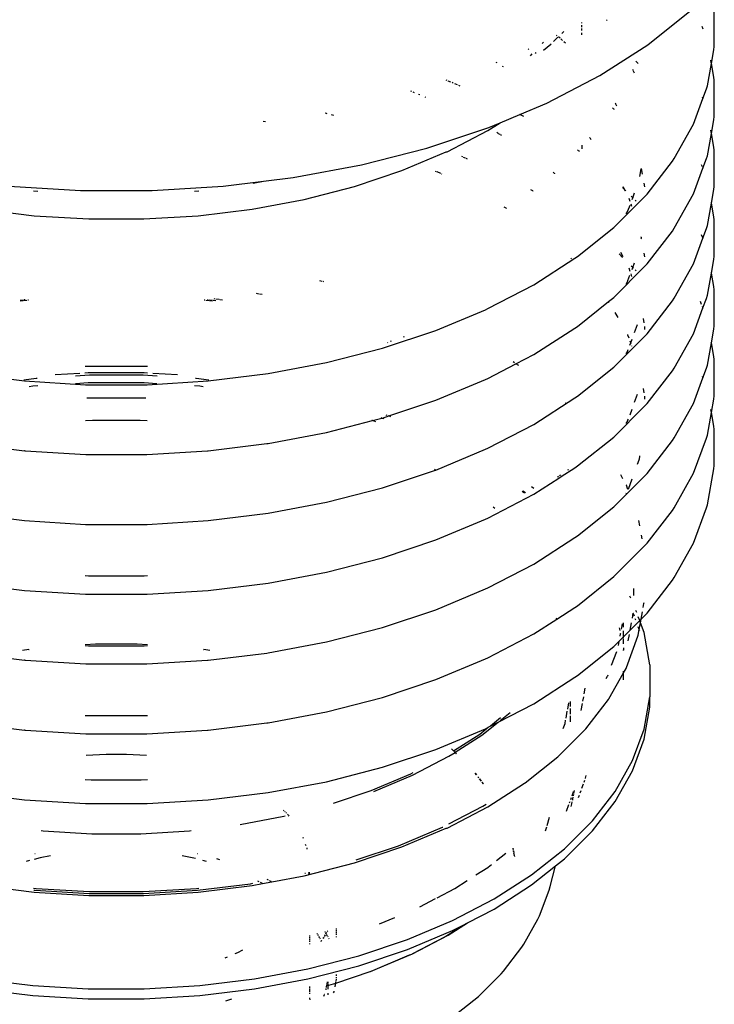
# Model space of a CAD drawing. Extents: x -18027 to -11651, y 1687 to 5059.
# Tile 115 of 170: x -13838 to -13821, y 2956 to 2979. Entities that reach past the tile are written whole.
import ezdxf

# ---------------------------------------------------------------- set-up
doc = ezdxf.new("R2010")
doc.units = 0
doc.header["$MEASUREMENT"] = 0
doc.layers.get('0').update_dxf_attribs({"linetype": 'CONTINUOUS'})
doc.layers.add('TANK', color=2, linetype='CONTINUOUS')

# ---------------------------------------------------------------- blocks, each defined once
blk = doc.blocks.new('12-14 TANKS')
for p, q in [((-133.523, 58.18), (-133.53, 58.189)), ((-133.047, 57.896), (-132.555, 58.287)), ((-132.268, 57.874), (-132.268, 58.297)), ((-133.823, 58.158), (-133.823, 58.148)), ((-133.823, 58.126), (-133.823, 58.101)), ((-133.823, 58.088), (-133.823, 58.062)), ((-132.4, 58.079), (-132.411, 58.11)), ((-134.149, 57.932), (-134.098, 57.983)), ((-134.107, 58), (-134.115, 58.006)), ((-134.072, 57.972), (-134.09, 57.987)), ((-134.06, 57.962), (-134.062, 57.964)), ((-134.044, 57.947), (-134.06, 57.962)), ((-134.051, 58.029), (-134.03, 58.05)), ((-133.822, 58.036), (-133.822, 58.011)), ((-134.436, 57.842), (-134.446, 57.847)), ((-134.281, 57.91), (-134.268, 57.927)), ((-134.267, 57.831), (-134.179, 57.901)), ((-134.179, 57.901), (-134.175, 57.905)), ((-134.01, 57.913), (-134.027, 57.93)), ((-133.607, 57.537), (-133.047, 57.896)), ((-132.273, 57.836), (-132.268, 57.874)), ((-134.419, 57.768), (-134.397, 57.789)), ((-134.353, 57.795), (-134.364, 57.803)), ((-132.302, 57.677), (-132.273, 57.836)), ((-134.81, 57.685), (-134.819, 57.69)), ((-134.733, 57.636), (-134.745, 57.643)), ((-133.214, 57.591), (-133.22, 57.608)), ((-133.176, 57.694), (-133.185, 57.703)), ((-133.16, 57.678), (-133.174, 57.692)), ((-132.349, 57.416), (-132.302, 57.677)), ((-132.303, 57.684), (-132.309, 57.714)), ((-132.273, 57.517), (-132.302, 57.677)), ((-134.229, 57.213), (-133.607, 57.537)), ((-133.203, 57.562), (-133.212, 57.587)), ((-132.268, 57.48), (-132.273, 57.517)), ((-135.393, 57.476), (-135.404, 57.481)), ((-135.352, 57.459), (-135.38, 57.471)), ((-135.321, 57.446), (-135.336, 57.453)), ((-135.273, 57.426), (-135.305, 57.439)), ((-135.24, 57.412), (-135.256, 57.419)), ((-132.402, 57.268), (-132.361, 57.379)), ((-132.361, 57.379), (-132.349, 57.416)), ((-132.268, 57.056), (-132.268, 57.48)), ((-135.805, 57.347), (-135.818, 57.353)), ((-135.777, 57.335), (-135.792, 57.342)), ((-135.711, 57.308), (-135.728, 57.315)), ((-135.642, 57.279), (-135.652, 57.283)), ((-132.513, 56.966), (-132.402, 57.268)), ((-132.402, 57.268), (-132.408, 57.283)), ((-132.4, 57.262), (-132.402, 57.268)), ((-134.543, 57.081), (-134.229, 57.213)), ((-133.443, 57.144), (-133.458, 57.156)), ((-133.422, 57.205), (-133.426, 57.211)), ((-133.408, 57.179), (-133.421, 57.202)), ((-136.805, 57.091), (-136.82, 57.094)), ((-136.795, 57.088), (-136.805, 57.091)), ((-136.72, 57.069), (-136.746, 57.076)), ((-134.775, 56.984), (-134.543, 57.081)), ((-134.498, 57.058), (-134.543, 57.081)), ((-133.437, 57.138), (-133.443, 57.144)), ((-132.273, 57.019), (-132.268, 57.056)), ((-137.517, 56.992), (-137.546, 56.997)), ((-135.632, 56.687), (-134.907, 56.929)), ((-134.917, 56.893), (-134.775, 56.984)), ((-134.907, 56.929), (-134.775, 56.984)), ((-132.739, 56.565), (-132.513, 56.966)), ((-132.302, 56.859), (-132.273, 57.019)), ((-135.395, 56.644), (-134.917, 56.893)), ((-134.801, 56.862), (-134.811, 56.869)), ((-134.788, 56.854), (-134.797, 56.859)), ((-134.774, 56.844), (-134.783, 56.851)), ((-134.759, 56.835), (-134.769, 56.841)), ((-133.718, 56.798), (-133.727, 56.81)), ((-132.349, 56.598), (-132.302, 56.859)), ((-132.302, 56.859), (-132.309, 56.897)), ((-132.273, 56.699), (-132.302, 56.859)), ((-136.397, 56.491), (-135.632, 56.687)), ((-133.817, 56.72), (-133.817, 56.7)), ((-133.817, 56.696), (-133.817, 56.678)), ((-133.709, 56.786), (-133.717, 56.796)), ((-132.268, 56.662), (-132.273, 56.699)), ((-135.922, 56.423), (-135.403, 56.641)), ((-135.403, 56.641), (-135.395, 56.644)), ((-135.211, 56.583), (-135.221, 56.587)), ((-135.178, 56.569), (-135.201, 56.578)), ((-133.86, 56.657), (-133.87, 56.666)), ((-133.847, 56.648), (-133.857, 56.656)), ((-132.361, 56.563), (-132.349, 56.598)), ((-132.268, 56.239), (-132.268, 56.662)), ((-137.193, 56.341), (-136.397, 56.491)), ((-135.154, 56.559), (-135.172, 56.566)), ((-133.055, 56.148), (-132.758, 56.533)), ((-132.758, 56.533), (-132.739, 56.565)), ((-132.408, 56.466), (-132.417, 56.49)), ((-132.402, 56.451), (-132.361, 56.563)), ((-137.542, 56.298), (-137.193, 56.341)), ((-136.478, 56.238), (-135.922, 56.423)), ((-135.517, 56.41), (-135.528, 56.414)), ((-135.468, 56.389), (-135.512, 56.407)), ((-135.455, 56.383), (-135.461, 56.386)), ((-134.136, 56.389), (-134.155, 56.404)), ((-134.132, 56.386), (-134.134, 56.388)), ((-133.139, 56.354), (-133.122, 56.444)), ((-133.109, 56.383), (-133.12, 56.446)), ((-132.513, 56.15), (-132.402, 56.451)), ((-132.402, 56.451), (-132.403, 56.453)), ((-132.4, 56.445), (-132.402, 56.451)), ((-140.515, 56.241), (-139.682, 56.19)), ((-138.845, 56.19), (-138.012, 56.241)), ((-138.012, 56.241), (-137.542, 56.298)), ((-137.664, 56.275), (-137.542, 56.298)), ((-137.065, 56.087), (-136.478, 56.238)), ((-133.316, 56.199), (-133.341, 56.224)), ((-133.316, 56.199), (-133.334, 56.232)), ((-133.081, 56.233), (-133.089, 56.275)), ((-132.273, 56.202), (-132.268, 56.239)), ((-140.231, 56.188), (-140.18, 56.182)), ((-139.682, 56.19), (-138.845, 56.19)), ((-138.347, 56.182), (-138.297, 56.188)), ((-134.392, 56.185), (-134.415, 56.198)), ((-134.388, 56.183), (-134.39, 56.184)), ((-133.443, 55.758), (-133.08, 56.121)), ((-133.308, 56.185), (-133.316, 56.199)), ((-133.304, 56.188), (-133.316, 56.199)), ((-133.222, 56.105), (-133.24, 56.124)), ((-133.222, 56.105), (-133.201, 56.164)), ((-133.08, 56.121), (-133.055, 56.148)), ((-132.739, 55.748), (-132.513, 56.15)), ((-132.302, 56.042), (-132.273, 56.202)), ((-137.676, 55.973), (-137.065, 56.087)), ((-134.711, 55.987), (-134.726, 55.997)), ((-133.278, 55.953), (-133.254, 56.017)), ((-133.252, 56.062), (-133.266, 56.098)), ((-133.231, 56.003), (-133.241, 56.031)), ((-133.23, 56.084), (-133.222, 56.105)), ((-133.215, 56.099), (-133.222, 56.105)), ((-133.183, 56.066), (-133.194, 56.077)), ((-132.349, 55.781), (-132.302, 56.042)), ((-132.302, 56.042), (-132.303, 56.049)), ((-132.273, 55.883), (-132.302, 56.042)), ((-140.851, 55.973), (-140.223, 55.895)), ((-140.223, 55.895), (-139.585, 55.857)), ((-138.943, 55.857), (-138.304, 55.895)), ((-138.304, 55.895), (-137.676, 55.973)), ((-134.704, 55.983), (-134.709, 55.986)), ((-134.7, 55.98), (-134.702, 55.982)), ((-133.298, 55.918), (-133.28, 55.947)), ((-133.28, 55.947), (-133.279, 55.951)), ((-133.279, 55.951), (-133.278, 55.953)), ((-132.268, 55.846), (-132.273, 55.883)), ((-139.585, 55.857), (-138.943, 55.857)), ((-132.361, 55.745), (-132.349, 55.781)), ((-132.268, 55.422), (-132.268, 55.846)), ((-133.87, 55.419), (-133.443, 55.758)), ((-133.121, 55.634), (-133.124, 55.65)), ((-133.055, 55.331), (-132.758, 55.716)), ((-132.758, 55.716), (-132.739, 55.748)), ((-132.403, 55.636), (-132.417, 55.673)), ((-132.402, 55.634), (-132.361, 55.745)), ((-133.122, 55.626), (-133.121, 55.634)), ((-133.121, 55.634), (-133.119, 55.645)), ((-133.12, 55.628), (-133.121, 55.634)), ((-132.513, 55.332), (-132.402, 55.634)), ((-132.4, 55.628), (-132.402, 55.634)), ((-133.898, 55.397), (-133.87, 55.419)), ((-133.341, 55.407), (-133.381, 55.448)), ((-133.334, 55.415), (-133.363, 55.466)), ((-133.081, 55.416), (-133.089, 55.458)), ((-132.273, 55.385), (-132.268, 55.422)), ((-134.381, 55.087), (-133.898, 55.397)), ((-133.939, 55.391), (-133.946, 55.398)), ((-133.443, 54.94), (-133.08, 55.304)), ((-133.222, 55.289), (-133.24, 55.307)), ((-133.222, 55.289), (-133.201, 55.346)), ((-133.08, 55.304), (-133.055, 55.331)), ((-132.739, 54.931), (-132.513, 55.332)), ((-132.302, 55.225), (-132.273, 55.385)), ((-133.278, 55.136), (-133.255, 55.2)), ((-133.252, 55.244), (-133.266, 55.281)), ((-133.231, 55.186), (-133.241, 55.214)), ((-133.23, 55.267), (-133.222, 55.289)), ((-133.215, 55.282), (-133.222, 55.289)), ((-133.182, 55.249), (-133.194, 55.26)), ((-132.349, 54.964), (-132.302, 55.225)), ((-132.302, 55.225), (-132.303, 55.232)), ((-132.273, 55.066), (-132.302, 55.225)), ((-136.854, 55.126), (-136.884, 55.133)), ((-136.834, 55.121), (-136.845, 55.124)), ((-134.918, 54.808), (-134.381, 55.087)), ((-133.3, 55.096), (-133.28, 55.13)), ((-133.28, 55.13), (-133.279, 55.134)), ((-133.279, 55.134), (-133.278, 55.136)), ((-137.596, 54.979), (-137.622, 54.984)), ((-137.556, 54.972), (-137.589, 54.978)), ((-132.361, 54.928), (-132.349, 54.964)), ((-132.268, 55.028), (-132.273, 55.066)), ((-132.268, 54.605), (-132.268, 55.028)), ((-140.358, 54.899), (-140.39, 54.895)), ((-140.35, 54.909), (-140.389, 54.905)), ((-140.311, 54.905), (-140.35, 54.9)), ((-140.33, 54.912), (-140.34, 54.911)), ((-140.291, 54.907), (-140.3, 54.906)), ((-138.227, 54.906), (-138.236, 54.907)), ((-138.178, 54.9), (-138.216, 54.905)), ((-138.188, 54.911), (-138.197, 54.912)), ((-138.138, 54.905), (-138.177, 54.909)), ((-138.137, 54.895), (-138.169, 54.899)), ((-138.098, 54.9), (-138.13, 54.904)), ((-138.111, 54.92), (-138.12, 54.921)), ((-138.062, 54.914), (-138.1, 54.919)), ((-138.021, 54.909), (-138.053, 54.913)), ((-133.87, 54.601), (-133.507, 54.89)), ((-133.507, 54.89), (-133.51, 54.894)), ((-133.507, 54.89), (-133.443, 54.94)), ((-133.499, 54.88), (-133.507, 54.89)), ((-133.055, 54.513), (-132.758, 54.898)), ((-132.758, 54.898), (-132.739, 54.931)), ((-132.417, 54.856), (-132.429, 54.891)), ((-132.402, 54.817), (-132.361, 54.928)), ((-135.526, 54.552), (-134.945, 54.796)), ((-134.945, 54.796), (-134.918, 54.808)), ((-133.394, 54.705), (-133.427, 54.762)), ((-132.513, 54.515), (-132.402, 54.817)), ((-132.402, 54.817), (-132.408, 54.832)), ((-132.4, 54.81), (-132.402, 54.817)), ((-133.2, 54.53), (-133.166, 54.623)), ((-133.089, 54.641), (-133.098, 54.691)), ((-136.148, 54.345), (-135.526, 54.552)), ((-134.381, 54.271), (-133.898, 54.581)), ((-133.898, 54.581), (-133.87, 54.601)), ((-133.28, 54.503), (-133.283, 54.506)), ((-133.279, 54.499), (-133.28, 54.503)), ((-133.278, 54.498), (-133.279, 54.499)), ((-133.266, 54.464), (-133.278, 54.498)), ((-133.08, 54.595), (-133.081, 54.598)), ((-133.08, 54.592), (-133.08, 54.595)), ((-133.079, 54.589), (-133.08, 54.592)), ((-133.08, 54.564), (-133.079, 54.589)), ((-133.08, 54.486), (-133.055, 54.513)), ((-132.739, 54.113), (-132.513, 54.515)), ((-132.302, 54.408), (-132.273, 54.568)), ((-132.273, 54.568), (-132.268, 54.605)), ((-136.089, 54.408), (-136.093, 54.41)), ((-136.045, 54.423), (-136.057, 54.427)), ((-135.893, 54.473), (-135.904, 54.478)), ((-133.443, 54.123), (-133.08, 54.486)), ((-133.255, 54.382), (-133.245, 54.408)), ((-133.245, 54.408), (-133.252, 54.427)), ((-133.245, 54.408), (-133.23, 54.449)), ((-133.241, 54.396), (-133.245, 54.408)), ((-132.349, 54.147), (-132.302, 54.408)), ((-132.302, 54.408), (-132.303, 54.415)), ((-132.273, 54.248), (-132.302, 54.408)), ((-136.805, 54.176), (-136.148, 54.345)), ((-134.588, 54.163), (-134.381, 54.271)), ((-133.3, 54.278), (-133.28, 54.312)), ((-133.28, 54.312), (-133.279, 54.317)), ((-133.279, 54.317), (-133.278, 54.318)), ((-133.278, 54.318), (-133.274, 54.331)), ((-133.231, 54.369), (-133.232, 54.372)), ((-137.488, 54.048), (-136.805, 54.176)), ((-134.918, 53.992), (-134.588, 54.163)), ((-134.604, 54.173), (-134.622, 54.185)), ((-134.556, 54.143), (-134.588, 54.163)), ((-132.268, 54.211), (-132.273, 54.248)), ((-132.268, 53.787), (-132.268, 54.211)), ((-141.04, 54.048), (-140.337, 53.962)), ((-139.692, 54.051), (-139.98, 54.033)), ((-139.591, 54.057), (-139.63, 54.054)), ((-139.629, 54.135), (-139.589, 54.133)), ((-138.936, 54.057), (-139.591, 54.057)), ((-139.589, 54.133), (-138.938, 54.133)), ((-138.938, 54.133), (-138.898, 54.135)), ((-138.897, 54.054), (-138.936, 54.057)), ((-138.547, 54.033), (-138.835, 54.051)), ((-138.19, 53.962), (-137.488, 54.048)), ((-133.87, 53.784), (-133.443, 54.123)), ((-133.055, 53.697), (-132.758, 54.082)), ((-132.758, 54.082), (-132.739, 54.113)), ((-132.402, 54), (-132.361, 54.111)), ((-132.361, 54.111), (-132.349, 54.147)), ((-140.199, 53.991), (-140.345, 53.973)), ((-140.337, 53.962), (-139.623, 53.918)), ((-140.191, 53.991), (-140.199, 53.991)), ((-139.577, 54.029), (-139.742, 54.019)), ((-139.591, 53.939), (-139.739, 53.93)), ((-138.936, 53.939), (-139.591, 53.939)), ((-138.951, 54.029), (-139.577, 54.029)), ((-138.786, 54.019), (-138.951, 54.029)), ((-138.788, 53.93), (-138.936, 53.939)), ((-138.904, 53.918), (-138.19, 53.962)), ((-138.328, 53.991), (-138.336, 53.991)), ((-138.182, 53.973), (-138.328, 53.991)), ((-135.526, 53.736), (-134.945, 53.979)), ((-134.945, 53.979), (-134.918, 53.992)), ((-132.513, 53.698), (-132.402, 54)), ((-132.402, 54), (-132.408, 54.014)), ((-132.4, 53.994), (-132.402, 54)), ((-140.241, 53.9), (-140.281, 53.895)), ((-140.18, 53.903), (-140.241, 53.9)), ((-139.623, 53.918), (-138.904, 53.918)), ((-138.286, 53.9), (-138.348, 53.903)), ((-138.246, 53.895), (-138.286, 53.9)), ((-133.201, 53.712), (-133.166, 53.807)), ((-133.089, 53.824), (-133.098, 53.875)), ((-139.552, 53.762), (-139.61, 53.759)), ((-138.976, 53.762), (-139.552, 53.762)), ((-138.917, 53.759), (-138.976, 53.762)), ((-136.077, 53.552), (-135.526, 53.736)), ((-134.381, 53.453), (-133.898, 53.763)), ((-134.01, 53.701), (-134.012, 53.703)), ((-133.898, 53.763), (-133.87, 53.784)), ((-133.08, 53.778), (-133.081, 53.782)), ((-133.08, 53.774), (-133.08, 53.778)), ((-133.079, 53.771), (-133.08, 53.774)), ((-133.08, 53.748), (-133.079, 53.771)), ((-133.08, 53.67), (-133.055, 53.697)), ((-132.739, 53.297), (-132.513, 53.698)), ((-132.302, 53.591), (-132.273, 53.75)), ((-132.273, 53.75), (-132.268, 53.787)), ((-133.443, 53.306), (-133.08, 53.67)), ((-133.254, 53.566), (-133.23, 53.633)), ((-132.349, 53.329), (-132.302, 53.591)), ((-132.302, 53.591), (-132.309, 53.628)), ((-132.273, 53.432), (-132.302, 53.591)), ((-139.542, 53.499), (-139.624, 53.494)), ((-138.985, 53.499), (-139.542, 53.499)), ((-138.903, 53.494), (-138.985, 53.499)), ((-136.805, 53.36), (-136.267, 53.498)), ((-136.267, 53.498), (-136.274, 53.5)), ((-136.267, 53.498), (-136.157, 53.526)), ((-136.227, 53.485), (-136.267, 53.498)), ((-136.157, 53.526), (-136.164, 53.529)), ((-136.157, 53.526), (-136.148, 53.528)), ((-136.13, 53.517), (-136.157, 53.526)), ((-136.148, 53.528), (-136.077, 53.552)), ((-136.096, 53.558), (-136.107, 53.562)), ((-136.077, 53.552), (-136.081, 53.554)), ((-136.051, 53.543), (-136.077, 53.552)), ((-133.299, 53.463), (-133.28, 53.496)), ((-133.28, 53.496), (-133.279, 53.5)), ((-133.279, 53.5), (-133.278, 53.502)), ((-133.278, 53.502), (-133.273, 53.514)), ((-137.488, 53.231), (-136.805, 53.36)), ((-134.918, 53.174), (-134.381, 53.453)), ((-132.268, 53.394), (-132.273, 53.432)), ((-132.268, 52.971), (-132.268, 53.394)), ((-141.027, 53.23), (-140.337, 53.145)), ((-138.19, 53.145), (-137.501, 53.23)), ((-137.501, 53.23), (-137.488, 53.231)), ((-133.87, 52.967), (-133.443, 53.306)), ((-133.055, 52.879), (-132.758, 53.264)), ((-132.758, 53.264), (-132.739, 53.297)), ((-132.513, 52.881), (-132.361, 53.294)), ((-132.361, 53.294), (-132.349, 53.329)), ((-140.329, 53.144), (-140.337, 53.145)), ((-140.329, 53.144), (-139.62, 53.101)), ((-138.907, 53.101), (-138.198, 53.144)), ((-138.198, 53.144), (-138.19, 53.145)), ((-135.526, 52.918), (-134.945, 53.162)), ((-134.945, 53.162), (-134.918, 53.174)), ((-139.62, 53.101), (-138.907, 53.101)), ((-133.166, 52.99), (-133.147, 53.038)), ((-133.147, 53.038), (-133.146, 53.042)), ((-133.146, 53.042), (-133.145, 53.044)), ((-133.145, 53.044), (-133.139, 53.085)), ((-136.148, 52.711), (-135.529, 52.917)), ((-135.529, 52.917), (-135.543, 52.925)), ((-135.529, 52.917), (-135.526, 52.918)), ((-134.061, 52.842), (-133.898, 52.946)), ((-133.972, 52.913), (-133.979, 52.926)), ((-133.898, 52.946), (-133.87, 52.967)), ((-132.349, 52.513), (-132.273, 52.934)), ((-132.273, 52.934), (-132.268, 52.971)), ((-134.381, 52.636), (-134.086, 52.826)), ((-134.091, 52.836), (-134.099, 52.849)), ((-134.086, 52.826), (-134.087, 52.828)), ((-134.086, 52.826), (-134.061, 52.842)), ((-134.085, 52.824), (-134.086, 52.826)), ((-134.067, 52.851), (-134.074, 52.865)), ((-134.061, 52.842), (-134.062, 52.844)), ((-133.443, 52.489), (-133.08, 52.852)), ((-133.337, 52.818), (-133.361, 52.862)), ((-133.273, 52.697), (-133.23, 52.815)), ((-133.08, 52.852), (-133.055, 52.879)), ((-132.739, 52.479), (-132.513, 52.881)), ((-136.805, 52.542), (-136.148, 52.711)), ((-134.488, 52.648), (-134.514, 52.669)), ((-134.478, 52.653), (-134.508, 52.672)), ((-134.406, 52.724), (-134.407, 52.724)), ((-134.381, 52.704), (-134.406, 52.724)), ((-133.297, 52.744), (-133.298, 52.747)), ((-133.278, 52.693), (-133.297, 52.744)), ((-137.488, 52.414), (-136.805, 52.542)), ((-134.918, 52.357), (-134.381, 52.636)), ((-133.299, 52.646), (-133.297, 52.651)), ((-134.834, 52.468), (-134.856, 52.485)), ((-133.87, 52.15), (-133.443, 52.489)), ((-133.055, 52.062), (-132.758, 52.447)), ((-132.758, 52.447), (-132.739, 52.479)), ((-132.513, 52.063), (-132.361, 52.477)), ((-132.361, 52.477), (-132.349, 52.513)), ((-141.04, 52.414), (-140.337, 52.328)), ((-140.337, 52.328), (-139.623, 52.284)), ((-138.904, 52.284), (-138.19, 52.328)), ((-138.19, 52.328), (-137.488, 52.414)), ((-135.526, 52.101), (-134.945, 52.344)), ((-134.945, 52.344), (-134.918, 52.357)), ((-133.141, 52.265), (-133.152, 52.328)), ((-139.623, 52.284), (-138.904, 52.284)), ((-136.148, 51.893), (-135.526, 52.101)), ((-134.381, 51.819), (-133.898, 52.129)), ((-133.898, 52.129), (-133.87, 52.15)), ((-133.113, 52.115), (-133.121, 52.158)), ((-133.443, 51.672), (-133.08, 52.035)), ((-133.08, 52.035), (-133.055, 52.062)), ((-132.739, 51.662), (-132.513, 52.063)), ((-136.805, 51.725), (-136.148, 51.893)), ((-134.918, 51.54), (-134.381, 51.819)), ((-139.629, 51.684), (-139.589, 51.681)), ((-139.589, 51.681), (-138.938, 51.681)), ((-138.938, 51.681), (-138.898, 51.684)), ((-137.488, 51.597), (-136.805, 51.725)), ((-133.87, 51.332), (-133.443, 51.672)), ((-133.055, 51.246), (-132.758, 51.63)), ((-132.758, 51.63), (-132.739, 51.662)), ((-141.04, 51.597), (-140.337, 51.51)), ((-140.337, 51.51), (-139.623, 51.467)), ((-138.904, 51.467), (-138.19, 51.51)), ((-138.19, 51.51), (-137.488, 51.597)), ((-135.526, 51.284), (-134.945, 51.528)), ((-134.945, 51.528), (-134.918, 51.54)), ((-133.21, 51.453), (-133.21, 51.534)), ((-139.623, 51.467), (-138.904, 51.467)), ((-133.244, 51.419), (-133.258, 51.445)), ((-136.148, 51.077), (-135.526, 51.284)), ((-134.11, 51.176), (-133.898, 51.312)), ((-133.898, 51.312), (-133.87, 51.332)), ((-133.176, 51.252), (-133.185, 51.276)), ((-133.1, 51.311), (-133.091, 51.358)), ((-133.091, 51.358), (-133.09, 51.371)), ((-134.381, 51.002), (-134.11, 51.176)), ((-134.11, 51.176), (-134.114, 51.186)), ((-134.109, 51.171), (-134.11, 51.176)), ((-133.252, 51.047), (-133.141, 51.157)), ((-133.226, 51.185), (-133.216, 51.243)), ((-133.216, 51.243), (-133.217, 51.245)), ((-133.216, 51.243), (-133.215, 51.246)), ((-133.203, 51.208), (-133.216, 51.243)), ((-133.186, 51.162), (-133.192, 51.177)), ((-133.141, 51.157), (-133.158, 51.203)), ((-133.141, 51.157), (-133.125, 51.174)), ((-133.132, 51.133), (-133.141, 51.157)), ((-133.132, 51.133), (-133.125, 51.174)), ((-133.125, 51.174), (-133.109, 51.26)), ((-133.125, 51.174), (-133.08, 51.218)), ((-133.08, 51.218), (-133.055, 51.246)), ((-136.805, 50.908), (-136.148, 51.077)), ((-133.371, 51.041), (-133.377, 51.073)), ((-133.354, 51.057), (-133.343, 51.119)), ((-133.33, 51.081), (-133.33, 51.131)), ((-133.33, 50.969), (-133.252, 51.047)), ((-133.252, 51.047), (-133.236, 51.133)), ((-133.159, 50.986), (-133.147, 51.055)), ((-133.147, 51.055), (-133.158, 51.086)), ((-133.147, 51.055), (-133.132, 51.133)), ((-133.14, 51.037), (-133.147, 51.055)), ((-133.09, 51.017), (-133.132, 51.133)), ((-134.918, 50.723), (-134.381, 51.002)), ((-133.443, 50.855), (-133.33, 50.969)), ((-133.369, 50.976), (-133.364, 51.003)), ((-133.364, 51.005), (-133.363, 51.006)), ((-133.364, 51.003), (-133.364, 51.005)), ((-133.363, 50.999), (-133.364, 51.003)), ((-133.33, 50.969), (-133.33, 51.039)), ((-133.33, 50.95), (-133.33, 50.969)), ((-133.33, 50.885), (-133.33, 50.94)), ((-133.297, 50.609), (-133.162, 50.974)), ((-133.274, 50.922), (-133.261, 50.995)), ((-133.162, 50.974), (-133.159, 50.986)), ((-133.021, 50.642), (-133.09, 51.017)), ((-140.288, 50.818), (-140.359, 50.809)), ((-140.288, 50.818), (-140.283, 50.818)), ((-139.508, 50.883), (-139.629, 50.876)), ((-139.629, 50.867), (-139.589, 50.864)), ((-139.589, 50.864), (-138.938, 50.864)), ((-139.019, 50.883), (-139.508, 50.883)), ((-138.898, 50.876), (-139.019, 50.883)), ((-138.938, 50.864), (-138.898, 50.867)), ((-138.244, 50.818), (-138.239, 50.818)), ((-138.168, 50.809), (-138.239, 50.818)), ((-137.488, 50.78), (-136.805, 50.908)), ((-133.87, 50.516), (-133.443, 50.855)), ((-133.389, 50.866), (-133.38, 50.912)), ((-133.33, 50.839), (-133.33, 50.817)), ((-133.33, 50.815), (-133.33, 50.817)), ((-133.328, 50.808), (-133.33, 50.815)), ((-133.33, 50.806), (-133.33, 50.815)), ((-141.027, 50.778), (-140.337, 50.694)), ((-140.329, 50.693), (-140.337, 50.694)), ((-138.198, 50.693), (-138.19, 50.694)), ((-138.19, 50.694), (-137.501, 50.778)), ((-137.501, 50.778), (-137.488, 50.78)), ((-135.526, 50.467), (-134.945, 50.711)), ((-134.945, 50.711), (-134.918, 50.723)), ((-133.469, 50.637), (-133.41, 50.798)), ((-140.329, 50.693), (-139.62, 50.65)), ((-139.62, 50.65), (-138.907, 50.65)), ((-138.907, 50.65), (-138.198, 50.693)), ((-133.33, 50.547), (-133.301, 50.598)), ((-133.301, 50.598), (-133.297, 50.609)), ((-133.021, 50.642), (-133.021, 50.264)), ((-136.148, 50.259), (-135.526, 50.467)), ((-134.381, 50.185), (-133.898, 50.495)), ((-133.898, 50.495), (-133.87, 50.516)), ((-133.533, 50.479), (-133.517, 50.506)), ((-133.52, 50.498), (-133.517, 50.506)), ((-133.517, 50.506), (-133.515, 50.51)), ((-133.515, 50.51), (-133.511, 50.524)), ((-133.501, 50.243), (-133.33, 50.547)), ((-133.33, 50.547), (-133.33, 50.567)), ((-133.33, 50.463), (-133.33, 50.547)), ((-133.79, 50.301), (-133.778, 50.367)), ((-136.805, 50.091), (-136.148, 50.259)), ((-133.806, 50.214), (-133.796, 50.264)), ((-133.77, 49.892), (-133.507, 50.233)), ((-133.507, 50.233), (-133.501, 50.243)), ((-133.09, 49.888), (-133.021, 50.264)), ((-133.021, 50.146), (-133.021, 50.264)), ((-134.797, 49.968), (-134.381, 50.185)), ((-133.983, 50.123), (-133.97, 50.197)), ((-133.956, 50.211), (-133.956, 50.151)), ((-133.956, 50.129), (-133.956, 50.063)), ((-133.825, 50.106), (-133.81, 50.188)), ((-133.09, 49.771), (-133.021, 50.146)), ((-139.629, 50.049), (-139.589, 50.047)), ((-139.589, 50.047), (-138.938, 50.047)), ((-138.938, 50.047), (-138.898, 50.049)), ((-137.488, 49.963), (-136.805, 50.091)), ((-134.887, 49.928), (-134.769, 50.022)), ((-134.773, 49.987), (-134.655, 50.081)), ((-134.003, 50.017), (-133.988, 50.097)), ((-133.956, 50.043), (-133.956, 49.975)), ((-141.027, 49.961), (-140.337, 49.876)), ((-138.19, 49.876), (-137.501, 49.961)), ((-137.501, 49.961), (-137.488, 49.963)), ((-135.526, 49.649), (-134.945, 49.893)), ((-135.011, 49.83), (-134.912, 49.909)), ((-134.987, 49.818), (-134.797, 49.968)), ((-134.945, 49.893), (-134.918, 49.905)), ((-134.918, 49.905), (-134.912, 49.909)), ((-134.912, 49.909), (-134.797, 49.968)), ((-134.036, 49.895), (-134.014, 49.954)), ((-134.014, 49.954), (-134.007, 49.991)), ((-133.778, 49.884), (-133.77, 49.892)), ((-133.226, 49.519), (-133.09, 49.888)), ((-140.329, 49.875), (-140.337, 49.876)), ((-140.329, 49.875), (-139.62, 49.832)), ((-139.62, 49.832), (-138.907, 49.832)), ((-138.907, 49.832), (-138.198, 49.875)), ((-138.198, 49.875), (-138.19, 49.876)), ((-135.318, 49.633), (-135.011, 49.83)), ((-135.3, 49.617), (-134.987, 49.818)), ((-134.1, 49.562), (-133.778, 49.884)), ((-135.342, 49.657), (-135.321, 49.636)), ((-135.321, 49.636), (-135.341, 49.657)), ((-133.226, 49.401), (-133.09, 49.771)), ((-139.382, 49.592), (-139.616, 49.578)), ((-139.145, 49.592), (-139.382, 49.592)), ((-138.911, 49.578), (-139.145, 49.592)), ((-136.148, 49.442), (-135.526, 49.649)), ((-135.8, 49.348), (-135.372, 49.571)), ((-135.372, 49.571), (-135.301, 49.616)), ((-135.318, 49.633), (-135.321, 49.636)), ((-135.318, 49.633), (-135.315, 49.63)), ((-135.314, 49.631), (-135.318, 49.633)), ((-135.309, 49.624), (-135.301, 49.616)), ((-135.3, 49.617), (-135.308, 49.625)), ((-135.301, 49.616), (-135.3, 49.617)), ((-135.301, 49.616), (-135.298, 49.613)), ((-135.297, 49.614), (-135.3, 49.617)), ((-135.293, 49.608), (-135.284, 49.599)), ((-135.283, 49.6), (-135.292, 49.609)), ((-134.479, 49.261), (-134.1, 49.562)), ((-136.805, 49.273), (-136.148, 49.442)), ((-133.428, 49.159), (-133.226, 49.519)), ((-136.284, 49.168), (-135.82, 49.363)), ((-136.251, 49.159), (-135.8, 49.348)), ((-135.82, 49.363), (-135.789, 49.379)), ((-135.067, 49.373), (-135.051, 49.353)), ((-135.05, 49.353), (-135.066, 49.373)), ((-135.034, 49.33), (-135.024, 49.318)), ((-135.023, 49.318), (-135.033, 49.33)), ((-133.775, 49.313), (-133.771, 49.328)), ((-133.775, 49.311), (-133.775, 49.313)), ((-133.771, 49.328), (-133.767, 49.347)), ((-133.428, 49.042), (-133.226, 49.401)), ((-139.628, 49.3), (-139.556, 49.295)), ((-139.556, 49.295), (-138.971, 49.295)), ((-138.971, 49.295), (-138.9, 49.3)), ((-137.488, 49.145), (-136.805, 49.273)), ((-135.015, 49.305), (-134.995, 49.28)), ((-134.994, 49.281), (-135.014, 49.306)), ((-134.986, 49.268), (-134.969, 49.246)), ((-134.968, 49.247), (-134.985, 49.269)), ((-134.917, 48.979), (-134.487, 49.255)), ((-134.487, 49.255), (-134.479, 49.261)), ((-133.817, 49.196), (-133.799, 49.246)), ((-133.791, 49.269), (-133.782, 49.291)), ((-141.04, 49.145), (-140.337, 49.059)), ((-138.19, 49.059), (-137.488, 49.145)), ((-136.723, 49.022), (-136.284, 49.168)), ((-133.948, 49.065), (-133.939, 49.087)), ((-133.932, 49.108), (-133.919, 49.141)), ((-133.922, 49.071), (-133.918, 49.092)), ((-133.919, 49.141), (-133.918, 49.146)), ((-133.918, 49.146), (-133.917, 49.149)), ((-133.917, 49.149), (-133.914, 49.157)), ((-133.917, 49.149), (-133.916, 49.154)), ((-133.915, 49.107), (-133.912, 49.122)), ((-133.91, 49.136), (-133.904, 49.17)), ((-133.857, 49.088), (-133.847, 49.116)), ((-133.837, 49.143), (-133.827, 49.17)), ((-133.694, 48.814), (-133.428, 49.159)), ((-140.337, 49.059), (-139.623, 49.016)), ((-139.623, 49.016), (-138.904, 49.016)), ((-138.904, 49.016), (-138.19, 49.059)), ((-135.395, 48.73), (-134.917, 48.979)), ((-135.374, 48.779), (-134.977, 48.985)), ((-134.977, 48.985), (-134.937, 49.011)), ((-133.999, 48.927), (-133.97, 49.005)), ((-133.963, 49.024), (-133.956, 49.042)), ((-133.944, 48.981), (-133.936, 49.014)), ((-133.935, 49.015), (-133.93, 49.036)), ((-133.925, 49.057), (-133.923, 49.065)), ((-133.923, 49.067), (-133.922, 49.069)), ((-133.923, 49.065), (-133.923, 49.067)), ((-133.922, 49.069), (-133.922, 49.071)), ((-133.694, 48.697), (-133.428, 49.042)), ((-137.813, 48.773), (-137.303, 48.868)), ((-137.3, 48.931), (-137.306, 48.936)), ((-137.303, 48.868), (-137.287, 48.872)), ((-137.288, 48.918), (-137.294, 48.925)), ((-137.274, 48.905), (-137.281, 48.912)), ((-137.255, 48.886), (-137.261, 48.892)), ((-137.241, 48.869), (-137.25, 48.88)), ((-134.201, 48.854), (-134.228, 48.758)), ((-135.962, 48.524), (-135.449, 48.74)), ((-135.449, 48.74), (-135.445, 48.742)), ((-134.233, 48.742), (-134.248, 48.692)), ((-134.021, 48.487), (-133.694, 48.814)), ((-140.141, 48.7), (-140.12, 48.697)), ((-140.12, 48.697), (-139.55, 48.663)), ((-139.55, 48.663), (-138.977, 48.663)), ((-138.977, 48.663), (-138.408, 48.697)), ((-138.408, 48.697), (-138.387, 48.7)), ((-135.922, 48.509), (-135.403, 48.727)), ((-135.403, 48.727), (-135.395, 48.73)), ((-134.021, 48.37), (-133.694, 48.697)), ((-137.075, 48.608), (-137.079, 48.619)), ((-137.044, 48.524), (-137.049, 48.539)), ((-136.478, 48.324), (-135.922, 48.509)), ((-136.458, 48.359), (-135.962, 48.524)), ((-140.214, 48.429), (-140.218, 48.428)), ((-140.034, 48.405), (-140.153, 48.383)), ((-138.375, 48.383), (-138.493, 48.405)), ((-138.309, 48.428), (-138.313, 48.429)), ((-137.032, 48.493), (-137.033, 48.496)), ((-137.03, 48.482), (-137.032, 48.493)), ((-134.815, 48.351), (-134.707, 48.437)), ((-134.624, 48.494), (-134.623, 48.486)), ((-134.622, 48.487), (-134.623, 48.494)), ((-134.621, 48.479), (-134.62, 48.471)), ((-134.619, 48.471), (-134.62, 48.479)), ((-134.618, 48.462), (-134.615, 48.444)), ((-134.614, 48.444), (-134.617, 48.463)), ((-134.613, 48.434), (-134.611, 48.425)), ((-134.61, 48.425), (-134.612, 48.435)), ((-134.61, 48.415), (-134.608, 48.405)), ((-134.607, 48.406), (-134.609, 48.416)), ((-134.606, 48.397), (-134.606, 48.395)), ((-134.406, 48.181), (-134.021, 48.487)), ((-140.277, 48.351), (-140.319, 48.34)), ((-140.153, 48.383), (-140.225, 48.364)), ((-138.337, 48.373), (-138.375, 48.383)), ((-138.208, 48.34), (-138.25, 48.351)), ((-138.053, 48.359), (-138.088, 48.371)), ((-137.065, 48.173), (-136.478, 48.324)), ((-134.912, 48.274), (-134.874, 48.304)), ((-134.406, 48.064), (-134.124, 48.288)), ((-134.187, 48.047), (-134.124, 48.288)), ((-134.124, 48.288), (-134.021, 48.37)), ((-137.446, 48.102), (-137.065, 48.173)), ((-137.057, 48.201), (-137.05, 48.203)), ((-137.013, 48.19), (-137.012, 48.196)), ((-137.011, 48.203), (-137.009, 48.213)), ((-137.007, 48.213), (-137.007, 48.204)), ((-137.007, 48.197), (-137.007, 48.192)), ((-135.056, 48.181), (-134.919, 48.269)), ((-134.919, 48.269), (-134.915, 48.272)), ((-134.915, 48.272), (-134.912, 48.274)), ((-134.844, 47.901), (-134.406, 48.181)), ((-140.851, 48.059), (-140.223, 47.982)), ((-138.315, 48.003), (-137.695, 48.079)), ((-138.304, 47.982), (-137.676, 48.059)), ((-137.695, 48.079), (-137.665, 48.085)), ((-137.676, 48.059), (-137.554, 48.081)), ((-137.591, 48.101), (-137.606, 48.109)), ((-137.561, 48.085), (-137.578, 48.094)), ((-137.554, 48.081), (-137.556, 48.082)), ((-137.554, 48.081), (-137.446, 48.102)), ((-137.552, 48.08), (-137.554, 48.081)), ((-137.484, 48.121), (-137.499, 48.129)), ((-137.453, 48.105), (-137.471, 48.114)), ((-137.446, 48.102), (-137.448, 48.103)), ((-137.444, 48.101), (-137.446, 48.102)), ((-135.304, 48.022), (-135.16, 48.115)), ((-134.844, 47.783), (-134.406, 48.064)), ((-134.2, 48.005), (-134.187, 48.047)), ((-140.231, 48.028), (-140.2, 48.024)), ((-140.23, 48.005), (-140.212, 48.003)), ((-140.223, 47.982), (-139.585, 47.943)), ((-140.212, 48.003), (-139.581, 47.965)), ((-140.2, 48.024), (-139.577, 47.987)), ((-139.585, 47.943), (-138.943, 47.943)), ((-139.581, 47.965), (-138.946, 47.965)), ((-139.577, 47.987), (-138.95, 47.987)), ((-138.95, 47.987), (-138.327, 48.024)), ((-138.946, 47.965), (-138.315, 48.003)), ((-138.943, 47.943), (-138.304, 47.982)), ((-138.327, 48.024), (-138.297, 48.028)), ((-135.51, 47.915), (-135.304, 48.022)), ((-134.312, 47.702), (-134.2, 48.005)), ((-135.713, 47.81), (-135.528, 47.906)), ((-135.33, 47.648), (-134.844, 47.901)), ((-135.156, 47.621), (-134.844, 47.783)), ((-134.331, 47.663), (-134.312, 47.702)), ((-136.186, 47.609), (-136.006, 47.684)), ((-135.859, 47.426), (-135.33, 47.648)), ((-135.408, 47.466), (-135.212, 47.591)), ((-135.381, 47.476), (-135.156, 47.621)), ((-135.33, 47.53), (-135.212, 47.591)), ((-135.212, 47.591), (-135.156, 47.621)), ((-134.496, 47.37), (-134.331, 47.663)), ((-137.004, 47.473), (-137.004, 47.466)), ((-136.909, 47.49), (-136.913, 47.497)), ((-136.897, 47.469), (-136.905, 47.484)), ((-136.828, 47.46), (-136.816, 47.481)), ((-136.819, 47.514), (-136.823, 47.52)), ((-136.809, 47.495), (-136.815, 47.507)), ((-136.811, 47.491), (-136.809, 47.495)), ((-136.809, 47.495), (-136.8, 47.511)), ((-136.807, 47.492), (-136.809, 47.495)), ((-136.794, 47.469), (-136.803, 47.485)), ((-136.795, 47.52), (-136.79, 47.528)), ((-136.688, 47.547), (-136.688, 47.554)), ((-136.688, 47.523), (-136.688, 47.539)), ((-136.688, 47.496), (-136.688, 47.514)), ((-136.688, 47.479), (-136.688, 47.488)), ((-135.859, 47.308), (-135.33, 47.53)), ((-135.808, 47.254), (-135.381, 47.476)), ((-137.004, 47.458), (-137.004, 47.442)), ((-137.004, 47.433), (-137.004, 47.415)), ((-137.004, 47.406), (-137.004, 47.397)), ((-137.004, 47.38), (-137.004, 47.372)), ((-136.884, 47.446), (-136.893, 47.462)), ((-136.875, 47.431), (-136.88, 47.438)), ((-136.869, 47.406), (-136.865, 47.411)), ((-136.865, 47.411), (-136.867, 47.415)), ((-136.865, 47.411), (-136.86, 47.417)), ((-136.864, 47.408), (-136.865, 47.411)), ((-136.844, 47.439), (-136.835, 47.45)), ((-136.84, 47.44), (-136.833, 47.45)), ((-136.785, 47.454), (-136.79, 47.461)), ((-136.773, 47.431), (-136.777, 47.439)), ((-136.688, 47.453), (-136.688, 47.461)), ((-136.426, 47.237), (-135.859, 47.426)), ((-135.795, 47.264), (-135.413, 47.463)), ((-135.413, 47.463), (-135.412, 47.464)), ((-135.412, 47.464), (-135.408, 47.466)), ((-134.52, 47.335), (-134.496, 47.37)), ((-137.875, 47.262), (-137.842, 47.276)), ((-137.842, 47.276), (-137.782, 47.307)), ((-136.426, 47.119), (-135.859, 47.308)), ((-136.289, 47.053), (-135.832, 47.245)), ((-136.281, 47.055), (-135.817, 47.25)), ((-135.832, 47.245), (-135.818, 47.252)), ((-135.817, 47.25), (-135.808, 47.254)), ((-134.736, 47.055), (-134.52, 47.335)), ((-137.991, 47.213), (-137.963, 47.225)), ((-137.023, 47.083), (-136.426, 47.237)), ((-137.646, 46.967), (-137.023, 47.083)), ((-137.023, 46.966), (-136.426, 47.119)), ((-136.697, 46.917), (-136.294, 47.052)), ((-136.688, 47.001), (-136.688, 47.016)), ((-136.294, 47.052), (-136.292, 47.052)), ((-136.292, 47.052), (-136.289, 47.053)), ((-136.289, 47.053), (-136.281, 47.055)), ((-135.028, 46.761), (-134.763, 47.025)), ((-134.763, 47.025), (-134.736, 47.055)), ((-140.881, 46.967), (-140.241, 46.888)), ((-138.286, 46.888), (-137.646, 46.967)), ((-137.646, 46.849), (-137.023, 46.966)), ((-136.805, 46.865), (-136.799, 46.901)), ((-136.797, 46.909), (-136.793, 46.93)), ((-136.786, 46.912), (-136.786, 46.932)), ((-136.786, 46.875), (-136.786, 46.904)), ((-136.777, 46.89), (-136.697, 46.917)), ((-136.705, 46.873), (-136.7, 46.899)), ((-136.7, 46.904), (-136.697, 46.917)), ((-136.697, 46.917), (-136.695, 46.932)), ((-136.693, 46.94), (-136.689, 46.961)), ((-136.688, 46.973), (-136.688, 46.987)), ((-140.881, 46.849), (-140.241, 46.771)), ((-140.241, 46.888), (-139.591, 46.849)), ((-139.591, 46.849), (-138.936, 46.849)), ((-138.936, 46.849), (-138.286, 46.888)), ((-138.286, 46.771), (-137.646, 46.849)), ((-137.002, 46.877), (-137.002, 46.856)), ((-137.002, 46.849), (-137.002, 46.814)), ((-137.002, 46.803), (-137.002, 46.789)), ((-136.834, 46.765), (-136.827, 46.783)), ((-136.827, 46.785), (-136.826, 46.787)), ((-136.81, 46.838), (-136.807, 46.853)), ((-136.786, 46.846), (-136.786, 46.871)), ((-136.786, 46.779), (-136.786, 46.799)), ((-136.784, 46.888), (-136.783, 46.889)), ((-136.783, 46.889), (-136.777, 46.89)), ((-136.721, 46.801), (-136.716, 46.812)), ((-136.716, 46.812), (-136.714, 46.822)), ((-140.241, 46.771), (-139.591, 46.731)), ((-139.591, 46.731), (-138.936, 46.731)), ((-138.936, 46.731), (-138.286, 46.771)), ((-137.981, 46.71), (-137.912, 46.733)), ((-137.002, 46.742), (-137.002, 46.74)), ((-137.002, 46.738), (-137.001, 46.722)), ((-135.338, 46.514), (-135.028, 46.761))]:
    blk.add_line(p, q)

msp = doc.modelspace()

# ---------------------------------------------------------------- block references
at = {"layer": 'TANK', "xscale": 2, "yscale": 2, "zscale": 2}
msp.add_blockref('12-14 TANKS', (-13556.742, 2862.668), dxfattribs=at)

doc.saveas('drawing.dxf')
